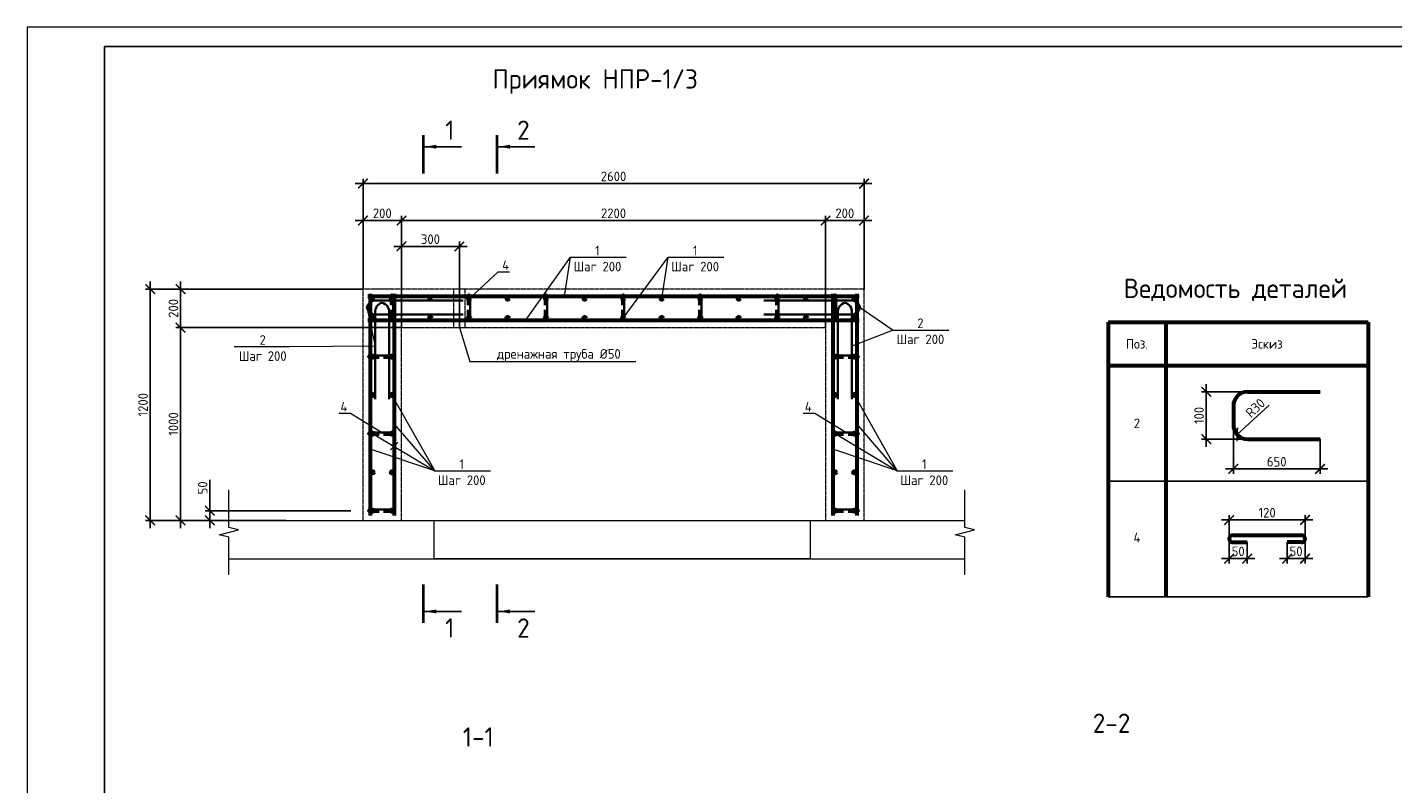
# Model space of a CAD drawing. Header units: millimetres. Extents: x 130535 to 1380046, y -231620 to 121434.
# Tile 15 of 135: x 344596 to 380020, y -74752 to -55126. Entities that reach past the tile are written whole.
import ezdxf
from ezdxf import colors
from ezdxf.entities.mleader import LeaderData, LeaderLine
from ezdxf.enums import TextEntityAlignment as Align
from ezdxf.math import Vec2, Vec3

# ---------------------------------------------------------------- set-up
doc = ezdxf.new("R2010")
doc.units = ezdxf.units.MM
doc.linetypes.add('DASHED', pattern=[7, 5, -2, 0])
doc.layers.get('DEFPOINTS').update_dxf_attribs({"lineweight": 0})
for name, color, linetype, lineweight in [('Основная 0.35', 7, 'Continuous', 35), ('Основная 0.60', 7, 'Continuous', 60), ('РАЗМЕРЫ', 7, 'Continuous', 9), ('Символы 0.20', 7, 'Continuous', 20), ('Текст 5.00', 7, 'Continuous', 50), ('Тонкая', 7, 'Continuous', 20), ('Тонкая 0.20', 7, 'Continuous', 20), ('ТОНКИЕ', 7, 'Continuous', 9), ('Штриховая 0.20', 7, 'DASHED', 20)]:
    doc.layers.add(name, color=color, linetype=linetype, lineweight=lineweight)
doc.layers.add('ТОЛСТЫЕ_ОСНОВНЫЕ', color=7, linetype='Continuous')
doc.styles.add('GOST-2.304_Type-B', font='GOST_Common.ttf')
doc.dimstyles.new('СПДС', dxfattribs={"dimscale": 100, "dimtxt": 2.5, "dimasz": 2.5, "dimexe": 1.25, "dimexo": 0, "dimtad": 1, "dimdec": 0, "dimtxsty": 'GOST-2.304_Type-B', "dimblk": 'ARCHTICK', "dimcen": 2.5, "dimdle": 2, "dimadec": 0, "dimazin": 2, "dimtfac": 0.75, "dimtdec": 0, "dimtmove": 1, "dimatfit": 3, "dimfxl": 1, "dimtolj": 1, "dimarcsym": 1})

# ---------------------------------------------------------------- blocks, each defined once
blk = doc.blocks.new('*U1420')
at = {"layer": 'ТОЛСТЫЕ_ОСНОВНЫЕ'}
blk.add_lwpolyline([(20, 5), (589, 5), (589, 415), (20, 415)], close=True, dxfattribs=at)
at = {"layer": 'ТОНКИЕ'}
blk.add_lwpolyline([(0, 0), (594, 0), (594, 420), (0, 420)], close=True, dxfattribs=at)
blk = doc.blocks.new('_ArchTick')
at = {"color": 0, "linetype": 'ByBlock', "const_width": 0.15}
blk.add_lwpolyline([(-0.5, -0.5), (0.5, 0.5)], dxfattribs=at)
blk = doc.blocks.new('*D627')
at = {"layer": 'DEFPOINTS', "color": 0, "linetype": 'Continuous', "lineweight": 0, "transparency": 16777216}
for p in [(349333, -67919), (351305, -67919), (352993, -67669)]:
    blk.add_point(p, dxfattribs=at)
at = {"layer": 'РАЗМЕРЫ', "color": 0, "linetype": 'Continuous', "lineweight": -2, "transparency": 16777216}
for p, q in [((349333, -66864), (349333, -67669)), ((349333, -67469), (349333, -68119)), ((352993, -67669), (349208, -67669)), ((351305, -67919), (349208, -67919))]:
    blk.add_line(p, q, dxfattribs=at)
at = {"layer": 'РАЗМЕРЫ', "color": 0, "linetype": 'Continuous', "lineweight": -2, "transparency": 16777216, "xscale": 250, "yscale": 250, "zscale": 250}
for p, rotation in [((349333, -67669), 90), ((349333, -67919), 270)]:
    blk.add_blockref('_ArchTick', p, dxfattribs=dict(at, rotation=rotation))
at = {"layer": 'РАЗМЕРЫ', "color": 0, "linetype": 'Continuous', "lineweight": 0, "transparency": 16777216, "insert": (349145, -67076), "char_height": 250, "attachment_point": 5, "rotation": 90, "style": 'GOST-2.304_Type-B'}
blk.add_mtext('\\A1;50', dxfattribs=at)
blk = doc.blocks.new('*D628')
at = {"layer": 'DEFPOINTS', "color": 0, "linetype": 'Continuous', "lineweight": 0, "transparency": 16777216}
for p in [(348573, -62919), (354305, -62919), (349824, -67919)]:
    blk.add_point(p, dxfattribs=at)
at = {"layer": 'РАЗМЕРЫ', "color": 0, "linetype": 'Continuous', "lineweight": -2, "transparency": 16777216}
for p, q in [((354305, -62919), (348448, -62919)), ((348573, -68119), (348573, -62719)), ((349824, -67919), (348448, -67919))]:
    blk.add_line(p, q, dxfattribs=at)
at = {"layer": 'РАЗМЕРЫ', "color": 0, "linetype": 'Continuous', "lineweight": -2, "transparency": 16777216, "xscale": 250, "yscale": 250, "zscale": 250}
for p, rotation in [((348573, -62919), 90), ((348573, -67919), 270)]:
    blk.add_blockref('_ArchTick', p, dxfattribs=dict(at, rotation=rotation))
at = {"layer": 'РАЗМЕРЫ', "color": 0, "linetype": 'Continuous', "lineweight": 0, "transparency": 16777216, "insert": (348386, -65419), "char_height": 250, "attachment_point": 5, "rotation": 90, "style": 'GOST-2.304_Type-B'}
blk.add_mtext('\\A1;1000', dxfattribs=at)
blk = doc.blocks.new('*D629')
at = {"layer": 'DEFPOINTS', "color": 0, "linetype": 'Continuous', "lineweight": 0, "transparency": 16777216}
for p in [(348573, -61919), (353305, -61919), (354305, -62919)]:
    blk.add_point(p, dxfattribs=at)
at = {"layer": 'РАЗМЕРЫ', "color": 0, "linetype": 'Continuous', "lineweight": -2, "transparency": 16777216}
for p, q in [((353305, -61919), (348448, -61919)), ((348573, -63119), (348573, -61719)), ((354305, -62919), (348448, -62919))]:
    blk.add_line(p, q, dxfattribs=at)
at = {"layer": 'РАЗМЕРЫ', "color": 0, "linetype": 'Continuous', "lineweight": -2, "transparency": 16777216, "xscale": 250, "yscale": 250, "zscale": 250}
for p, rotation in [((348573, -61919), 90), ((348573, -62919), 270)]:
    blk.add_blockref('_ArchTick', p, dxfattribs=dict(at, rotation=rotation))
at = {"layer": 'РАЗМЕРЫ', "color": 0, "linetype": 'Continuous', "lineweight": 0, "transparency": 16777216, "insert": (348386, -62419), "char_height": 250, "attachment_point": 5, "rotation": 90, "style": 'GOST-2.304_Type-B'}
blk.add_mtext('\\A1;200', dxfattribs=at)
blk = doc.blocks.new('*D630')
at = {"layer": 'DEFPOINTS', "color": 0, "linetype": 'Continuous', "lineweight": 0, "transparency": 16777216}
for p in [(354305, -60140), (353305, -61919), (354305, -62919)]:
    blk.add_point(p, dxfattribs=at)
at = {"layer": 'РАЗМЕРЫ', "color": 0, "linetype": 'Continuous', "lineweight": -2, "transparency": 16777216}
for p, q in [((353105, -60140), (354505, -60140)), ((353305, -61919), (353305, -60015)), ((354305, -62919), (354305, -60015))]:
    blk.add_line(p, q, dxfattribs=at)
at = {"layer": 'РАЗМЕРЫ', "color": 0, "linetype": 'Continuous', "lineweight": -2, "transparency": 16777216, "xscale": 250, "yscale": 250, "zscale": 250, "rotation": 180}
blk.add_blockref('_ArchTick', (353305, -60140), dxfattribs=at)
at = {"layer": 'РАЗМЕРЫ', "color": 0, "linetype": 'Continuous', "lineweight": -2, "transparency": 16777216, "xscale": 250, "yscale": 250, "zscale": 250}
blk.add_blockref('_ArchTick', (354305, -60140), dxfattribs=at)
at = {"layer": 'РАЗМЕРЫ', "color": 0, "linetype": 'Continuous', "lineweight": 0, "transparency": 16777216, "insert": (353805, -59952), "char_height": 250, "attachment_point": 5, "style": 'GOST-2.304_Type-B'}
blk.add_mtext('\\A1;200', dxfattribs=at)
blk = doc.blocks.new('*D631')
at = {"layer": 'DEFPOINTS', "color": 0, "linetype": 'Continuous', "lineweight": 0, "transparency": 16777216}
for p in [(365305, -60140), (354305, -62919), (365305, -62919)]:
    blk.add_point(p, dxfattribs=at)
at = {"layer": 'РАЗМЕРЫ', "color": 0, "linetype": 'Continuous', "lineweight": -2, "transparency": 16777216}
for p, q in [((354105, -60140), (365505, -60140)), ((354305, -62919), (354305, -60015)), ((365305, -62919), (365305, -60015))]:
    blk.add_line(p, q, dxfattribs=at)
at = {"layer": 'РАЗМЕРЫ', "color": 0, "linetype": 'Continuous', "lineweight": -2, "transparency": 16777216, "xscale": 250, "yscale": 250, "zscale": 250, "rotation": 180}
blk.add_blockref('_ArchTick', (354305, -60140), dxfattribs=at)
at = {"layer": 'РАЗМЕРЫ', "color": 0, "linetype": 'Continuous', "lineweight": -2, "transparency": 16777216, "xscale": 250, "yscale": 250, "zscale": 250}
blk.add_blockref('_ArchTick', (365305, -60140), dxfattribs=at)
at = {"layer": 'РАЗМЕРЫ', "color": 0, "linetype": 'Continuous', "lineweight": 0, "transparency": 16777216, "insert": (359805, -59952), "char_height": 250, "attachment_point": 5, "style": 'GOST-2.304_Type-B'}
blk.add_mtext('\\A1;2200', dxfattribs=at)
blk = doc.blocks.new('*D632')
at = {"layer": 'DEFPOINTS', "color": 0, "linetype": 'Continuous', "lineweight": 0, "transparency": 16777216}
for p in [(366305, -60140), (366305, -61919), (365305, -62919)]:
    blk.add_point(p, dxfattribs=at)
at = {"layer": 'РАЗМЕРЫ', "color": 0, "linetype": 'Continuous', "lineweight": -2, "transparency": 16777216}
for p, q in [((365105, -60140), (366505, -60140)), ((365305, -62919), (365305, -60015)), ((366305, -61919), (366305, -60015))]:
    blk.add_line(p, q, dxfattribs=at)
at = {"layer": 'РАЗМЕРЫ', "color": 0, "linetype": 'Continuous', "lineweight": -2, "transparency": 16777216, "xscale": 250, "yscale": 250, "zscale": 250, "rotation": 180}
blk.add_blockref('_ArchTick', (365305, -60140), dxfattribs=at)
at = {"layer": 'РАЗМЕРЫ', "color": 0, "linetype": 'Continuous', "lineweight": -2, "transparency": 16777216, "xscale": 250, "yscale": 250, "zscale": 250}
blk.add_blockref('_ArchTick', (366305, -60140), dxfattribs=at)
at = {"layer": 'РАЗМЕРЫ', "color": 0, "linetype": 'Continuous', "lineweight": 0, "transparency": 16777216, "insert": (365805, -59952), "char_height": 250, "attachment_point": 5, "style": 'GOST-2.304_Type-B'}
blk.add_mtext('\\A1;200', dxfattribs=at)
blk = doc.blocks.new('A$C862932c0')
at = {"layer": 'Основная 0.35'}
for p, q in [((130, 6), (6, 6)), ((6, -6), (56, -6)), ((130, -6), (80, -6))]:
    blk.add_line(p, q, dxfattribs=at)
for centre, start, end in [((6, 0), 90, 270), ((130, 0), 270, 90)]:
    blk.add_arc(centre, 6, start, end, dxfattribs=at)
blk = doc.blocks.new('_None')
blk = doc.blocks.new('*D633')
at = {"layer": 'DEFPOINTS', "color": 0, "linetype": 'Continuous', "lineweight": 0, "transparency": 16777216}
for p in [(366305, -59181), (353305, -60419), (366305, -60419)]:
    blk.add_point(p, dxfattribs=at)
at = {"layer": 'РАЗМЕРЫ', "color": 0, "linetype": 'Continuous', "lineweight": -2, "transparency": 16777216}
for p, q in [((353305, -60419), (353305, -59056)), ((366305, -60419), (366305, -59056)), ((353105, -59181), (366505, -59181))]:
    blk.add_line(p, q, dxfattribs=at)
at = {"layer": 'РАЗМЕРЫ', "color": 0, "linetype": 'Continuous', "lineweight": -2, "transparency": 16777216, "xscale": 250, "yscale": 250, "zscale": 250, "rotation": 180}
blk.add_blockref('_ArchTick', (353305, -59181), dxfattribs=at)
at = {"layer": 'РАЗМЕРЫ', "color": 0, "linetype": 'Continuous', "lineweight": -2, "transparency": 16777216, "xscale": 250, "yscale": 250, "zscale": 250}
blk.add_blockref('_ArchTick', (366305, -59181), dxfattribs=at)
at = {"layer": 'РАЗМЕРЫ', "color": 0, "linetype": 'Continuous', "lineweight": 0, "transparency": 16777216, "insert": (359805, -58994), "char_height": 250, "attachment_point": 5, "style": 'GOST-2.304_Type-B'}
blk.add_mtext('\\A1;2600', dxfattribs=at)
blk = doc.blocks.new('*D634')
at = {"layer": 'DEFPOINTS', "color": 0, "linetype": 'Continuous', "lineweight": 0, "transparency": 16777216}
for p in [(347785, -61919), (351305, -61919), (349824, -67919)]:
    blk.add_point(p, dxfattribs=at)
at = {"layer": 'РАЗМЕРЫ', "color": 0, "linetype": 'Continuous', "lineweight": -2, "transparency": 16777216}
for p, q in [((351305, -61919), (347660, -61919)), ((347785, -68119), (347785, -61719)), ((349824, -67919), (347660, -67919))]:
    blk.add_line(p, q, dxfattribs=at)
at = {"layer": 'РАЗМЕРЫ', "color": 0, "linetype": 'Continuous', "lineweight": -2, "transparency": 16777216, "xscale": 250, "yscale": 250, "zscale": 250}
for p, rotation in [((347785, -61919), 90), ((347785, -67919), 270)]:
    blk.add_blockref('_ArchTick', p, dxfattribs=dict(at, rotation=rotation))
at = {"layer": 'РАЗМЕРЫ', "color": 0, "linetype": 'Continuous', "lineweight": 0, "transparency": 16777216, "insert": (347598, -64919), "char_height": 250, "attachment_point": 5, "rotation": 90, "style": 'GOST-2.304_Type-B'}
blk.add_mtext('\\A1;1200', dxfattribs=at)
blk = doc.blocks.new('*D635')
at = {"layer": 'DEFPOINTS', "color": 0, "linetype": 'Continuous', "lineweight": 0, "transparency": 16777216}
for p in [(355805, -60811), (354305, -62919), (355805, -62919)]:
    blk.add_point(p, dxfattribs=at)
at = {"layer": 'РАЗМЕРЫ', "color": 0, "linetype": 'Continuous', "lineweight": -2, "transparency": 16777216}
for p, q in [((354105, -60811), (356005, -60811)), ((354305, -62919), (354305, -60686)), ((355805, -62919), (355805, -60686))]:
    blk.add_line(p, q, dxfattribs=at)
at = {"layer": 'РАЗМЕРЫ', "color": 0, "linetype": 'Continuous', "lineweight": -2, "transparency": 16777216, "xscale": 250, "yscale": 250, "zscale": 250, "rotation": 180}
blk.add_blockref('_ArchTick', (354305, -60811), dxfattribs=at)
at = {"layer": 'РАЗМЕРЫ', "color": 0, "linetype": 'Continuous', "lineweight": -2, "transparency": 16777216, "xscale": 250, "yscale": 250, "zscale": 250}
blk.add_blockref('_ArchTick', (355805, -60811), dxfattribs=at)
at = {"layer": 'РАЗМЕРЫ', "color": 0, "linetype": 'Continuous', "lineweight": 0, "transparency": 16777216, "insert": (355055, -60624), "char_height": 250, "attachment_point": 5, "style": 'GOST-2.304_Type-B'}
blk.add_mtext('\\A1;300', dxfattribs=at)
blk = doc.blocks.new('*D646')
at = {"layer": 'DEFPOINTS', "color": 0, "linetype": 'Continuous', "lineweight": 0, "transparency": 16777216}
for p in [(375184, -64583), (376261, -64583), (376261, -65812)]:
    blk.add_point(p, dxfattribs=at)
at = {"layer": 'РАЗМЕРЫ', "color": 0, "linetype": 'Continuous', "lineweight": -2, "transparency": 16777216}
for p, q in [((375184, -66012), (375184, -64383)), ((376261, -64583), (375059, -64583)), ((376261, -65812), (375059, -65812))]:
    blk.add_line(p, q, dxfattribs=at)
at = {"layer": 'РАЗМЕРЫ', "color": 0, "linetype": 'Continuous', "lineweight": -2, "transparency": 16777216, "xscale": 250, "yscale": 250, "zscale": 250}
for p, rotation in [((375184, -64583), 90), ((375184, -65812), 270)]:
    blk.add_blockref('_ArchTick', p, dxfattribs=dict(at, rotation=rotation))
at = {"layer": 'РАЗМЕРЫ', "color": 0, "linetype": 'Continuous', "lineweight": 0, "transparency": 16777216, "insert": (374996, -65197), "char_height": 250, "attachment_point": 5, "rotation": 90, "style": 'GOST-2.304_Type-B'}
blk.add_mtext('\\A1;100', dxfattribs=at)
blk = doc.blocks.new('*D647')
at = {"layer": 'DEFPOINTS', "color": 0, "linetype": 'Continuous', "lineweight": 0, "transparency": 16777216}
for p in [(375886, -65437), (378136, -65812), (378136, -66585)]:
    blk.add_point(p, dxfattribs=at)
at = {"layer": 'РАЗМЕРЫ', "color": 0, "linetype": 'Continuous', "lineweight": -2, "transparency": 16777216}
for p, q in [((375886, -65437), (375886, -66710)), ((378136, -65812), (378136, -66710)), ((375686, -66585), (378336, -66585))]:
    blk.add_line(p, q, dxfattribs=at)
at = {"layer": 'РАЗМЕРЫ', "color": 0, "linetype": 'Continuous', "lineweight": -2, "transparency": 16777216, "xscale": 250, "yscale": 250, "zscale": 250, "rotation": 180}
blk.add_blockref('_ArchTick', (375886, -66585), dxfattribs=at)
at = {"layer": 'РАЗМЕРЫ', "color": 0, "linetype": 'Continuous', "lineweight": -2, "transparency": 16777216, "xscale": 250, "yscale": 250, "zscale": 250}
blk.add_blockref('_ArchTick', (378136, -66585), dxfattribs=at)
at = {"layer": 'РАЗМЕРЫ', "color": 0, "linetype": 'Continuous', "lineweight": 0, "transparency": 16777216, "insert": (377011, -66398), "char_height": 250, "attachment_point": 5, "style": 'GOST-2.304_Type-B'}
blk.add_mtext('\\A1;650', dxfattribs=at)
blk = doc.blocks.new('*D648')
at = {"layer": 'DEFPOINTS', "color": 0, "linetype": 'Continuous', "lineweight": 0, "transparency": 16777216}
for p in [(376261, -65437), (375987, -65692)]:
    blk.add_point(p, dxfattribs=at)
at = {"layer": 'РАЗМЕРЫ', "color": 0, "linetype": 'Continuous', "lineweight": -2, "transparency": 16777216}
blk.add_line((376811, -64927), (375987, -65692), dxfattribs=at)
at = {"layer": 'РАЗМЕРЫ', "color": 0, "linetype": 'Continuous', "lineweight": -2, "transparency": 16777216, "xscale": 250, "yscale": 250, "zscale": 250, "rotation": 222.8482016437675}
blk.add_blockref('_ArchTick', (375987, -65692), dxfattribs=at)
at = {"layer": 'РАЗМЕРЫ', "color": 0, "linetype": 'Continuous', "lineweight": 0, "transparency": 16777216, "insert": (376455, -65002), "char_height": 250, "attachment_point": 5, "rotation": 42.8482, "style": 'GOST-2.304_Type-B'}
blk.add_mtext('\\A1;R30', dxfattribs=at)
blk = doc.blocks.new('*D649')
at = {"layer": 'DEFPOINTS', "color": 0, "linetype": 'Continuous', "lineweight": 0, "transparency": 16777216}
for p in [(377280, -68489), (377746, -68397), (377280, -68912)]:
    blk.add_point(p, dxfattribs=at)
at = {"layer": 'РАЗМЕРЫ', "color": 0, "linetype": 'Continuous', "lineweight": -2, "transparency": 16777216}
for p, q in [((377280, -68489), (377280, -69037)), ((377746, -68397), (377746, -69037)), ((377946, -68912), (377080, -68912))]:
    blk.add_line(p, q, dxfattribs=at)
at = {"layer": 'РАЗМЕРЫ', "color": 0, "linetype": 'Continuous', "lineweight": -2, "transparency": 16777216, "xscale": 250, "yscale": 250, "zscale": 250, "rotation": 180}
blk.add_blockref('_ArchTick', (377280, -68912), dxfattribs=at)
at = {"layer": 'РАЗМЕРЫ', "color": 0, "linetype": 'Continuous', "lineweight": -2, "transparency": 16777216, "xscale": 250, "yscale": 250, "zscale": 250}
blk.add_blockref('_ArchTick', (377746, -68912), dxfattribs=at)
at = {"layer": 'РАЗМЕРЫ', "color": 0, "linetype": 'Continuous', "lineweight": 0, "transparency": 16777216, "insert": (377513, -68724), "char_height": 250, "attachment_point": 5, "style": 'GOST-2.304_Type-B'}
blk.add_mtext('\\A1;50', dxfattribs=at)
blk = doc.blocks.new('*D650')
at = {"layer": 'DEFPOINTS', "color": 0, "linetype": 'Continuous', "lineweight": 0, "transparency": 16777216}
for p in [(375778, -68397), (376245, -68489), (376245, -68912)]:
    blk.add_point(p, dxfattribs=at)
at = {"layer": 'РАЗМЕРЫ', "color": 0, "linetype": 'Continuous', "lineweight": -2, "transparency": 16777216}
for p, q in [((375778, -68397), (375778, -69037)), ((376245, -68489), (376245, -69037)), ((375578, -68912), (376445, -68912))]:
    blk.add_line(p, q, dxfattribs=at)
at = {"layer": 'РАЗМЕРЫ', "color": 0, "linetype": 'Continuous', "lineweight": -2, "transparency": 16777216, "xscale": 250, "yscale": 250, "zscale": 250, "rotation": 180}
blk.add_blockref('_ArchTick', (375778, -68912), dxfattribs=at)
at = {"layer": 'РАЗМЕРЫ', "color": 0, "linetype": 'Continuous', "lineweight": -2, "transparency": 16777216, "xscale": 250, "yscale": 250, "zscale": 250}
blk.add_blockref('_ArchTick', (376245, -68912), dxfattribs=at)
at = {"layer": 'РАЗМЕРЫ', "color": 0, "linetype": 'Continuous', "lineweight": 0, "transparency": 16777216, "insert": (376011, -68724), "char_height": 250, "attachment_point": 5, "style": 'GOST-2.304_Type-B'}
blk.add_mtext('\\A1;50', dxfattribs=at)
blk = doc.blocks.new('*D651')
at = {"layer": 'DEFPOINTS', "color": 0, "linetype": 'Continuous', "lineweight": 0, "transparency": 16777216}
for p in [(377746, -67909), (375780, -68377), (377746, -68398)]:
    blk.add_point(p, dxfattribs=at)
at = {"layer": 'РАЗМЕРЫ', "color": 0, "linetype": 'Continuous', "lineweight": -2, "transparency": 16777216}
for p, q in [((375580, -67909), (377946, -67909)), ((375780, -68377), (375780, -67784)), ((377746, -68398), (377746, -67784))]:
    blk.add_line(p, q, dxfattribs=at)
at = {"layer": 'РАЗМЕРЫ', "color": 0, "linetype": 'Continuous', "lineweight": -2, "transparency": 16777216, "xscale": 250, "yscale": 250, "zscale": 250, "rotation": 180}
blk.add_blockref('_ArchTick', (375780, -67909), dxfattribs=at)
at = {"layer": 'РАЗМЕРЫ', "color": 0, "linetype": 'Continuous', "lineweight": -2, "transparency": 16777216, "xscale": 250, "yscale": 250, "zscale": 250}
blk.add_blockref('_ArchTick', (377746, -67909), dxfattribs=at)
at = {"layer": 'РАЗМЕРЫ', "color": 0, "linetype": 'Continuous', "lineweight": 0, "transparency": 16777216, "insert": (376763, -67721), "char_height": 250, "attachment_point": 5, "style": 'GOST-2.304_Type-B'}
blk.add_mtext('\\A1;120', dxfattribs=at)

msp = doc.modelspace()

# ---------------------------------------------------------------- linework, layer by layer
at = {"layer": 'Основная 0.35'}
for p, q in [((355906.7, -62215), (353656.7, -62215)), ((353801.6, -62274.7), (353799.8, -62274.7)), ((363703, -62215), (365953, -62215)), ((365808.1, -62274.7), (365809.9, -62274.7)), ((353406.7, -62396.2), (353406.7, -62394.4)), ((353620.5, -64774.7), (353620.5, -62524.7)), ((355906.7, -62575.6), (353656.7, -62575.6)), ((353981, -64774.7), (353981, -62524.7)), ((363703, -62575.6), (365953, -62575.6)), ((365628.7, -64774.7), (365628.7, -62524.7)), ((365989.3, -64774.7), (365989.3, -62524.7)), ((366203, -62396.2), (366203, -62394.4))]:
    msp.add_line(p, q, dxfattribs=at)
for centre, start, end in [((353634.1, -62447), 84.44835, 167.41224), ((353852.4, -62502.1), 102.58776, 185.55165), ((353749, -62502.1), 354.44835, 77.41224), ((365860.7, -62502.1), 102.58776, 185.55165), ((365757.3, -62502.1), 354.44835, 77.41224), ((365975.6, -62447), 12.58776, 95.55165), ((353634.1, -62343.6), 192.58776, 275.55165), ((365975.6, -62343.6), 264.44835, 347.41224)]:
    msp.add_arc(centre, 233.1, start, end, dxfattribs=at)
at = {"layer": 'Основная 0.60'}
for p, q in [((366179.9, -62109.3), (353429.9, -62109.3)), ((353494.9, -62044.3), (353494.9, -67794.3)), ((354114.9, -62044.3), (354114.9, -67794.3)), ((365494.9, -62044.3), (365494.9, -67794.3)), ((366114.9, -62044.3), (366114.9, -67794.3)), ((366179.9, -62729.3), (353429.9, -62729.3)), ((376261.5, -64582.6), (378136.5, -64582.6)), ((375886.5, -64957.6), (375886.5, -65437.1)), ((376261.5, -65812.1), (378136.5, -65812.1)), ((375869.5, -68305), (377654.6, -68305)), ((375869.5, -68488.6), (376244.5, -68488.6)), ((377654.6, -68488.6), (377279.6, -68488.6))]:
    msp.add_line(p, q, dxfattribs=at)
at = {"layer": 'Основная 0.60', "linetype": 'Continuous', "lineweight": 60}
for p, q in [((372635.3, -62777), (379385.3, -62777)), ((372635.3, -62777), (372635.3, -69902)), ((374135.3, -62777), (374135.3, -69902)), ((379385.3, -62777), (379385.3, -69902)), ((372635.3, -63902), (379385.3, -63902))]:
    msp.add_line(p, q, dxfattribs=at)
at = {"layer": 'Основная 0.60', "linetype": 'Continuous', "lineweight": -3}
for p, q in [((372635.3, -66902), (379385.3, -66902)), ((372635.3, -66902), (379385.3, -66902)), ((372635.3, -69902), (379385.3, -69902))]:
    msp.add_line(p, q, dxfattribs=at)
at = {"layer": 'Основная 0.60'}
for centre in [(353554.9, -62169.3), (353554.9, -62169.3), (354054.9, -62169.3), (355054.9, -62169.3), (356054.9, -62169.3), (357054.9, -62169.3), (358054.9, -62169.3), (359054.9, -62169.3), (360054.9, -62169.3), (361054.9, -62169.3), (362054.9, -62169.3), (363054.9, -62169.3), (364054.9, -62169.3), (364800.7, -62169.3), (365554.9, -62169.3), (366054.9, -62169.3), (353554.9, -62669.3), (354054.9, -62669.3), (355054.9, -62669.3), (356054.9, -62669.3), (357054.9, -62669.3), (358054.9, -62669.3), (359054.9, -62669.3), (360054.9, -62669.3), (361054.9, -62669.3), (362054.9, -62669.3), (363054.9, -62669.3), (364054.9, -62669.3), (364800.7, -62669.3), (365554.9, -62669.3), (366054.9, -62669.3), (353554.9, -63669.3), (354054.9, -63669.3), (365554.9, -63669.3), (366054.9, -63669.3), (353554.9, -64669.3), (354054.9, -64669.3), (365554.9, -64669.3), (366054.9, -64669.3), (353554.9, -65669.3), (354054.9, -65669.3), (365554.9, -65669.3), (366054.9, -65669.3), (353554.9, -66669.3), (354054.9, -66669.3), (365554.9, -66669.3), (366054.9, -66669.3), (353554.9, -67669.3), (354054.9, -67669.3), (365554.9, -67669.3), (366054.9, -67669.3)]:
    msp.add_circle(centre, 30, dxfattribs=at)
for centre, radius, start, end in [((376261.5, -64957.6), 375, 90, 180), ((376261.5, -65437.1), 375, 180, 270), ((375869.5, -68396.8), 91.8, 90, 270), ((377654.6, -68396.8), 91.8, 270, 90)]:
    msp.add_arc(centre, radius, start, end, dxfattribs=at)
at = {"layer": 'РАЗМЕРЫ', "linetype": 'Continuous', "lineweight": 0}
for p, q in [((357519.7, -62729.3), (358685.6, -61093.6)), ((360054.9, -62669.3), (361220.7, -61093.6)), ((355165.6, -66636.8), (354114.9, -65412.6)), ((367165.6, -66636.8), (366114.9, -65412.6)), ((353554.9, -65669.3), (355165.6, -66636.8)), ((365554.9, -65669.3), (367165.6, -66636.8)), ((355165.6, -66636.8), (353494.9, -66071.6)), ((367165.6, -66636.8), (365494.9, -66071.6))]:
    msp.add_line(p, q, dxfattribs=at)
at = {"layer": 'Символы 0.20'}
msp.add_lwpolyline([(367063.9, -62980.6), (365989.3, -63399.7)], dxfattribs=at)
at = {"layer": 'Тонкая'}
for points in [[(349823.9, -69334), (349823.9, -69184), (349823.9, -68354.5), (349573.9, -68292), (350073.9, -68167), (349823.9, -68104.5), (349823.9, -67275), (349823.9, -67125)], [(368922.2, -69334), (368922.2, -69184), (368922.2, -68354.5), (368672.2, -68292), (369172.2, -68167), (368922.2, -68104.5), (368922.2, -67275), (368922.2, -67125)]]:
    msp.add_lwpolyline(points, dxfattribs=at)
at = {"layer": 'Тонкая 0.20'}
msp.add_line((349823.9, -67919.3), (355154.9, -67919.3), dxfattribs=at)
at = {"layer": 'Тонкая 0.20', "ltscale": 6}
for p, q in [((364919.6, -67919.3), (368922.2, -67919.3)), ((349823.9, -68919.3), (368922.2, -68919.3))]:
    msp.add_line(p, q, dxfattribs=at)
at = {"layer": 'Тонкая 0.20'}
msp.add_lwpolyline([(355154.9, -67919.3), (364904.9, -67919.3), (364904.9, -68919.3), (355154.9, -68919.3)], close=True, dxfattribs=at)
at = {"layer": 'ТОНКИЕ', "linetype": 'Continuous', "lineweight": 25, "ltscale": 200}
for p, q in [((354906.6, -58224.8), (355856.6, -58224.8)), ((356817.1, -58224.8), (357767.1, -58224.8)), ((354906.6, -70282.6), (355856.6, -70282.6)), ((356817.1, -70282.6), (357767.1, -70282.6))]:
    msp.add_line(p, q, dxfattribs=at)
at = {"layer": 'ТОНКИЕ', "linetype": 'Continuous', "lineweight": 25, "ltscale": 200, "const_width": 70}
for points in [[(354871.6, -57924.8), (354871.6, -58924.8)], [(356782.1, -57924.8), (356782.1, -58924.8)], [(354871.6, -70582.6), (354871.6, -69582.6)], [(356782.1, -70582.6), (356782.1, -69582.6)]]:
    msp.add_lwpolyline(points, dxfattribs=at)
at = {"layer": 'ТОНКИЕ', "linetype": 'Continuous', "lineweight": 25, "ltscale": 200}
for points in [[(354906.6, -58224.8), (355207.1, -58174.5), (355207.1, -58275.1)], [(356817.1, -58224.8), (357117.6, -58174.5), (357117.6, -58275.1)], [(354906.6, -70282.6), (355207.1, -70232.3), (355207.1, -70332.9)], [(356817.1, -70282.6), (357117.6, -70232.3), (357117.6, -70332.9)]]:
    msp.add_solid(points, dxfattribs=at)
at = {"layer": 'Штриховая 0.20'}
msp.add_lwpolyline([(366304.9, -67919.3), (366304.9, -61919.3), (353304.9, -61919.3), (353304.9, -67919.3), (354304.9, -67919.3), (354304.9, -62919.3), (365304.9, -62919.3), (365304.9, -67919.3), (366304.9, -67919.3)], dxfattribs=at)
msp.add_lwpolyline([(355654.9, -61919.3), (355654.9, -62919.3), (355954.9, -62919.3), (355954.9, -61919.3)], close=True, dxfattribs=at)

# ---------------------------------------------------------------- block references
at = {"xscale": 100, "yscale": 100, "zscale": 100}
msp.add_blockref('*U1420', (344595.6, -97126.2), dxfattribs=at)
at = {"layer": 'Символы 0.20'}
for name, p, xscale, yscale, zscale, rotation in [('A$C862932c0', (354054.9, -62055.3), 5, 5, 5, 270), ('A$C862932c0', (356054.9, -62055.3), 5, 5, 5, 270), ('A$C862932c0', (358054.9, -62055.3), 5, 5, 5, 270), ('A$C862932c0', (360054.9, -62055.3), 5, 5, 5, 270), ('A$C862932c0', (362054.9, -62055.3), 5, 5, 5, 270), ('A$C862932c0', (364054.9, -62055.3), 5, 5, 5, 270), ('A$C862932c0', (365554.9, -62055.3), 5, 5, 5, 270), ('_ArchTick', (354114.9, -65994.4), 200, 200, 200, 180.0000000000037)]:
    msp.add_blockref(name, p, dxfattribs=dict(at, xscale=xscale, yscale=yscale, zscale=zscale, rotation=rotation))
at = {"layer": 'Символы 0.20', "yscale": 5, "zscale": 5}
for p, xscale in [((353440.9, -63669.3), 5), ((366168.8, -63669.3), -5), ((353440.9, -65669.3), 5), ((366168.8, -65669.3), -5), ((353440.9, -67669.3), 5), ((366168.8, -67669.3), -5)]:
    msp.add_blockref('A$C862932c0', p, dxfattribs=dict(at, xscale=xscale))

# ---------------------------------------------------------------- texts
at = {"layer": 'Основная 0.60', "linetype": 'Continuous', "lineweight": -3, "attachment_point": 5, "style": 'GOST-2.304_Type-B'}
for s, insert, char_height, width in [('Ведомость деталей', (375940.3, -61938.6), 500, 6669.969), ('Поз.', (373385.3, -63339.5), 250, 1200), ('Эскиз', (376760.3, -63339.5), 250, 1200), ('2', (373385.3, -65402), 250, 1200), ('4', (373385.3, -68361.8), 250, 1200)]:
    msp.add_mtext(s, dxfattribs=dict(at, insert=insert, char_height=char_height, width=width))
at = {"layer": 'Текст 5.00', "style": 'GOST-2.304_Type-B'}
for s, p in [('Приямок НПР-1/3', (359328.7, -56467)), ('2-2', (372726.3, -73182.4)), ('1-1', (356296, -73540.5))]:
    msp.add_text(s, height=500, dxfattribs=at).set_placement(p, align=Align.MIDDLE_CENTER)
at = {"layer": 'ТОНКИЕ', "linetype": 'Continuous', "lineweight": 0, "char_height": 500, "attachment_point": 5, "style": 'GOST-2.304_Type-B'}
for s, insert in [('1', (355556.6, -57794.8)), ('2', (357467.1, -57794.8)), ('1', (355556.6, -70712.6)), ('2', (357467.1, -70712.6))]:
    msp.add_mtext_dynamic_manual_height_columns(s, width=723.88, gutter_width=25, heights=[0], dxfattribs=dict(at, insert=insert))

# ---------------------------------------------------------------- dimensions: what is measured, and where the dimension line sits
at = {"layer": 'РАЗМЕРЫ', "color": 3, "linetype": 'Continuous', "lineweight": 0}
for base, p1, p2, picture, middle in [((366304.9, -59181.2), (353304.9, -60419.3), (366304.9, -60419.3), '*D633', (359804.9, -58993.7)), ((354304.9, -60139.7), (353304.9, -61919.3), (354304.9, -62919.3), '*D630', (353804.9, -59952.2)), ((365304.9, -60139.7), (354304.9, -62919.3), (365304.9, -62919.3), '*D631', (359804.9, -59952.2)), ((366304.9, -60139.7), (365304.9, -62919.3), (366304.9, -61919.3), '*D632', (365804.9, -59952.2)), ((355804.9, -60811.2), (354304.9, -62919.3), (355804.9, -62919.3), '*D635', (355054.9, -60623.7))]:
    dim = msp.add_linear_dim(base=base, p1=p1, p2=p2, dimstyle='СПДС', override={"dimlfac": 0.2}, dxfattribs=at)
    dim.commit()
    dim.dimension.update_dxf_attribs({"geometry": picture, "text_midpoint": middle})
for base, p1, p2, angle, picture, middle in [((347785.4, -61919.3), (349823.9, -67919.3), (351304.9, -61919.3), 90, '*D634', (347597.9, -64919.3)), ((348573.1, -61919.3), (354304.9, -62919.3), (353304.9, -61919.3), 270, '*D629', (348385.6, -62419.3)), ((348573.1, -62919.3), (349823.9, -67919.3), (354304.9, -62919.3), 270, '*D628', (348385.6, -65419.3))]:
    dim = msp.add_linear_dim(base=base, p1=p1, p2=p2, angle=angle, dimstyle='СПДС', override={"dimlfac": 0.2}, dxfattribs=at)
    dim.commit()
    dim.dimension.update_dxf_attribs({"geometry": picture, "text_midpoint": middle})
for base, p1, p2, angle, text, picture, middle in [((375183.9, -64582.6), (376261.5, -65812.1), (376261.5, -64582.6), 90, '100', '*D646', (374996.4, -65197.4)), ((377279.6, -68911.7), (377746.4, -68396.8), (377279.6, -68488.6), 180, '50', '*D649', (377513, -68724.2))]:
    dim = msp.add_linear_dim(base=base, p1=p1, p2=p2, angle=angle, text=text, dimstyle='СПДС', override={"dimlfac": 0.2}, dxfattribs=at)
    dim.commit()
    dim.dimension.update_dxf_attribs({"geometry": picture, "text_midpoint": middle})
dim = msp.add_radius_dim(center=(376261.5, -65437.1), mpoint=(375986.6, -65692.2), text='R30', dimstyle='СПДС', override={"dimlfac": 0.2}, dxfattribs=at)
dim.commit()
dim.dimension.update_dxf_attribs({"geometry": '*D648', "text_midpoint": (376582.3, -65139.6), "dimtype": 164})
for base, p1, p2, text, picture, middle in [((378136.5, -66585.5), (375886.5, -65437.1), (378136.5, -65812.1), '650', '*D647', (377011.5, -66398)), ((377746.4, -67908.8), (375779.9, -68376.8), (377746.4, -68397.8), '120', '*D651', (376763.2, -67721.3)), ((376244.5, -68911.7), (375777.7, -68396.8), (376244.5, -68488.6), '50', '*D650', (376011.1, -68724.2))]:
    dim = msp.add_linear_dim(base=base, p1=p1, p2=p2, text=text, dimstyle='СПДС', override={"dimlfac": 0.2}, dxfattribs=at)
    dim.commit()
    dim.dimension.update_dxf_attribs({"geometry": picture, "text_midpoint": middle})
dim = msp.add_linear_dim(base=(349332.8, -67919.3), p1=(352992.6, -67669.3), p2=(351304.9, -67919.3), angle=270, dimstyle='СПДС', override={"dimlfac": 0.2}, dxfattribs=at)
dim.commit()
dim.dimension.update_dxf_attribs({"geometry": '*D627', "text_midpoint": (349314, -67076.1), "dimtype": 160})

# ---------------------------------------------------------------- leaders
at = {"layer": 'Символы 0.20'}
ml = msp.add_multileader_mtext('Standard', dxfattribs=at)
ml.set_content('1\\PШаг 200', color=256, style='GOST-2.304_Type-B')
ml.set_leader_properties(color=256, linetype='ByLayer', lineweight=-1)
ml.set_arrow_properties(name='NONE')
ml.build(insert=Vec2(0, 0))
ml.multileader.update_dxf_attribs({"text_left_attachment_type": 6, "text_right_attachment_type": 6, "dogleg_length": 1, "arrow_head_size": 18, "scale": 20})
ctx = ml.context
ctx.base_point, ctx.scale, ctx.char_height, ctx.arrow_head_size, ctx.landing_gap_size, ctx.plane_origin = Vec3(358785.6, -61093.6), 20, 250, 18, 9, Vec3(354934.9, -61227)
ctx.left_attachment, ctx.right_attachment, ctx.text_align_type = 6, 6, 1
notes = []
notes.append((ctx, [(0, (1, 1, 0), (358685.6, -61093.6), (1, 0), 100, [(0, [(358529, -62109.3)], 0, [])])]))
ctx.mtext.insert, ctx.mtext.alignment, ctx.mtext.flow_direction = Vec3(359387.4, -60793.6), 2, 5
ml = msp.add_multileader_mtext('Standard', dxfattribs=at)
ml.set_content('1\\PШаг 200', color=256, style='GOST-2.304_Type-B')
ml.set_leader_properties(color=256, linetype='ByLayer', lineweight=-1)
ml.set_arrow_properties(name='NONE')
ml.build(insert=Vec2(0, 0))
ml.multileader.update_dxf_attribs({"text_left_attachment_type": 6, "text_right_attachment_type": 6, "dogleg_length": 1, "arrow_head_size": 18, "scale": 20})
ctx = ml.context
ctx.base_point, ctx.scale, ctx.char_height, ctx.arrow_head_size, ctx.landing_gap_size, ctx.plane_origin = Vec3(361320.7, -61093.6), 20, 250, 18, 9, Vec3(357470, -61227)
ctx.left_attachment, ctx.right_attachment, ctx.text_align_type = 6, 6, 1
notes.append((ctx, [(0, (1, 1, 0), (361220.7, -61093.6), (1, 0), 100, [(0, [(361054.9, -62169.3)], 0, [])])]))
ctx.mtext.insert, ctx.mtext.alignment, ctx.mtext.flow_direction = Vec3(361922.5, -60793.6), 2, 5
ml = msp.add_multileader_mtext('Standard', dxfattribs=at)
ml.set_content('4', color=256, style='GOST-2.304_Type-B')
ml.set_leader_properties(color=256, linetype='ByLayer', lineweight=-1)
ml.set_arrow_properties(name='NONE')
ml.build(insert=Vec2(0, 0))
ml.multileader.update_dxf_attribs({"text_left_attachment_type": 6, "text_right_attachment_type": 6, "dogleg_length": 1, "arrow_head_size": 18, "scale": 20})
ctx = ml.context
ctx.base_point, ctx.scale, ctx.char_height, ctx.arrow_head_size, ctx.landing_gap_size, ctx.plane_origin = Vec3(356908.9, -61468.5), 20, 250, 18, 9, Vec3(355176.9, -63907.5)
ctx.left_attachment, ctx.right_attachment = 6, 6
notes.append((ctx, [(0, (1, 1, 0), (356808.9, -61468.5), (1, 0), 100, [(0, [(356084.9, -62145.3)], 0, [])])]))
ctx.mtext.insert, ctx.mtext.flow_direction = Vec3(356917.9, -61168.5), 5
ml = msp.add_multileader_mtext('Standard', dxfattribs=at)
ml.set_content('2\\PШаг 200', color=256, style='GOST-2.304_Type-B')
ml.set_leader_properties(color=256, linetype='ByLayer', lineweight=-1)
ml.set_arrow_properties(name='NONE')
ml.build(insert=Vec2(0, 0))
ml.multileader.update_dxf_attribs({"text_left_attachment_type": 6, "text_right_attachment_type": 6, "dogleg_length": 1, "arrow_head_size": 18, "scale": 20})
ctx = ml.context
ctx.base_point, ctx.scale, ctx.char_height, ctx.arrow_head_size, ctx.landing_gap_size, ctx.plane_origin = Vec3(350100.8, -63414.1), 20, 250, 18, 9, Vec3(350524.5, -61520.1)
ctx.left_attachment, ctx.right_attachment, ctx.text_align_type = 6, 6, 1
notes.append((ctx, [(0, (1, 1, 0), (351404.4, -63414.1), (-1, 0), 100, [(1, [(353406.7, -62394.4), (353620.5, -63399.7)], 0, [])])]))
ctx.mtext.insert, ctx.mtext.alignment, ctx.mtext.flow_direction = Vec3(350702.6, -63114.1), 2, 5
ml = msp.add_multileader_mtext('Standard', dxfattribs=at)
ml.set_content('2\\PШаг 200', color=256, style='GOST-2.304_Type-B')
ml.set_leader_properties(color=256, linetype='ByLayer', lineweight=-1)
ml.set_arrow_properties(name='NONE')
ml.build(insert=Vec2(0, 0))
ml.multileader.update_dxf_attribs({"text_left_attachment_type": 6, "text_right_attachment_type": 6, "dogleg_length": 1, "arrow_head_size": 18, "scale": 20})
ctx = ml.context
ctx.base_point, ctx.scale, ctx.char_height, ctx.arrow_head_size, ctx.landing_gap_size, ctx.plane_origin = Vec3(367163.9, -62980.6), 20, 250, 18, 9, Vec3(367585.2, -61520.1)
ctx.left_attachment, ctx.right_attachment, ctx.text_align_type = 6, 6, 1
notes.append((ctx, [(0, (1, 1, 0), (367063.9, -62980.6), (1, 0), 100, [(0, [(366203, -62394.4)], 0, [])])]))
ctx.mtext.insert, ctx.mtext.alignment, ctx.mtext.flow_direction = Vec3(367765.7, -62680.6), 2, 5
ml = msp.add_multileader_mtext('Standard', dxfattribs=at)
ml.set_content('дренажная труба %%C50', color=256, style='GOST-2.304_Type-B')
ml.set_leader_properties(color=256, linetype='ByLayer', lineweight=-1)
ml.set_arrow_properties(name='NONE')
ml.build(insert=Vec2(0, 0))
ml.multileader.update_dxf_attribs({"text_left_attachment_type": 6, "text_right_attachment_type": 6, "dogleg_length": 1, "arrow_head_size": 18, "scale": 20})
ctx = ml.context
ctx.base_point, ctx.scale, ctx.char_height, ctx.arrow_head_size, ctx.landing_gap_size, ctx.plane_origin = Vec3(356715.6, -63799.9), 20, 250, 18, 9, Vec3(355998.6, -67326.7)
ctx.left_attachment, ctx.right_attachment, ctx.text_align_type = 6, 6, 1
notes.append((ctx, [(1, (1, 1, 0), (356076.4, -63799.9), (1, 0), 639.1, [(0, [(355804.9, -62919.3)], 0, [])])]))
ctx.mtext.insert, ctx.mtext.alignment, ctx.mtext.flow_direction = Vec3(358385.2, -63474.9), 2, 5
ml = msp.add_multileader_mtext('Standard', dxfattribs=at)
ml.set_content('1\\PШаг 200', color=256, style='GOST-2.304_Type-B')
ml.set_leader_properties(color=256, linetype='ByLayer', lineweight=-1)
ml.set_arrow_properties(name='NONE')
ml.build(insert=Vec2(0, 0))
ml.multileader.update_dxf_attribs({"text_left_attachment_type": 6, "text_right_attachment_type": 6, "dogleg_length": 1, "arrow_head_size": 18, "scale": 20})
ctx = ml.context
ctx.base_point, ctx.scale, ctx.char_height, ctx.arrow_head_size, ctx.landing_gap_size, ctx.plane_origin = Vec3(355265.6, -66636.8), 20, 250, 18, 9, Vec3(351414.9, -66770.2)
ctx.left_attachment, ctx.right_attachment, ctx.text_align_type = 6, 6, 1
notes.append((ctx, [(0, (1, 1, 0), (355165.6, -66636.8), (1, 0), 100, [(0, [(354054.9, -64669.3)], 0, [])])]))
ctx.mtext.insert, ctx.mtext.alignment, ctx.mtext.flow_direction = Vec3(355867.4, -66336.8), 2, 5
ml = msp.add_multileader_mtext('Standard', dxfattribs=at)
ml.set_content('1\\PШаг 200', color=256, style='GOST-2.304_Type-B')
ml.set_leader_properties(color=256, linetype='ByLayer', lineweight=-1)
ml.set_arrow_properties(name='NONE')
ml.build(insert=Vec2(0, 0))
ml.multileader.update_dxf_attribs({"text_left_attachment_type": 6, "text_right_attachment_type": 6, "dogleg_length": 1, "arrow_head_size": 18, "scale": 20})
ctx = ml.context
ctx.base_point, ctx.scale, ctx.char_height, ctx.arrow_head_size, ctx.landing_gap_size, ctx.plane_origin = Vec3(367265.6, -66636.8), 20, 250, 18, 9, Vec3(363414.9, -66770.2)
ctx.left_attachment, ctx.right_attachment, ctx.text_align_type = 6, 6, 1
notes.append((ctx, [(0, (1, 1, 0), (367165.6, -66636.8), (1, 0), 100, [(0, [(366054.9, -64669.3)], 0, [])])]))
ctx.mtext.insert, ctx.mtext.alignment, ctx.mtext.flow_direction = Vec3(367867.4, -66336.8), 2, 5
ml = msp.add_multileader_mtext('Standard', dxfattribs=at)
ml.set_content('4', color=256, style='GOST-2.304_Type-B')
ml.set_leader_properties(color=256, linetype='ByLayer', lineweight=-1)
ml.set_arrow_properties(name='NONE')
ml.build(insert=Vec2(0, 0))
ml.multileader.update_dxf_attribs({"text_left_attachment_type": 6, "text_right_attachment_type": 6, "dogleg_length": 1, "arrow_head_size": 18, "scale": 20})
ctx = ml.context
ctx.base_point, ctx.scale, ctx.char_height, ctx.arrow_head_size, ctx.landing_gap_size, ctx.plane_origin = Vec3(352710.5, -65145.9), 20, 250, 18, 9, Vec3(352530.9, -65639.3)
ctx.left_attachment, ctx.right_attachment = 6, 6
notes.append((ctx, [(0, (1, 1, 0), (352978.5, -65145.9), (-1, 0), 100, [(0, [(353780.9, -65639.3)], 0, [])])]))
ctx.mtext.insert, ctx.mtext.flow_direction = Vec3(352719.5, -64845.9), 5
ml = msp.add_multileader_mtext('Standard', dxfattribs=at)
ml.set_content('4', color=256, style='GOST-2.304_Type-B')
ml.set_leader_properties(color=256, linetype='ByLayer', lineweight=-1)
ml.set_arrow_properties(name='NONE')
ml.build(insert=Vec2(0, 0))
ml.multileader.update_dxf_attribs({"text_left_attachment_type": 6, "text_right_attachment_type": 6, "dogleg_length": 1, "arrow_head_size": 18, "scale": 20})
ctx = ml.context
ctx.base_point, ctx.scale, ctx.char_height, ctx.arrow_head_size, ctx.landing_gap_size, ctx.plane_origin = Vec3(364758.4, -65145.9), 20, 250, 18, 9, Vec3(364578.8, -65639.3)
ctx.left_attachment, ctx.right_attachment = 6, 6
notes.append((ctx, [(0, (1, 1, 0), (365026.4, -65145.9), (-1, 0), 100, [(0, [(365828.8, -65639.3)], 0, [])])]))
ctx.mtext.insert, ctx.mtext.flow_direction = Vec3(364767.4, -64845.9), 5
for ctx, leaders in notes:
    for number, flags, end, landing, length, lines in leaders:
        leader = LeaderData()
        leader.index, (leader.has_last_leader_line, leader.has_dogleg_vector, leader.attachment_direction) = number, flags
        leader.last_leader_point, leader.dogleg_vector, leader.dogleg_length = Vec3(end), Vec3(landing), length
        for number, points, colour, breaks in lines:
            line = LeaderLine()
            line.index, line.vertices, line.color, line.breaks = number, Vec3.list(points), colors.encode_raw_color(colour), breaks
            leader.lines.append(line)
        ctx.leaders.append(leader)

doc.saveas('drawing.dxf')
